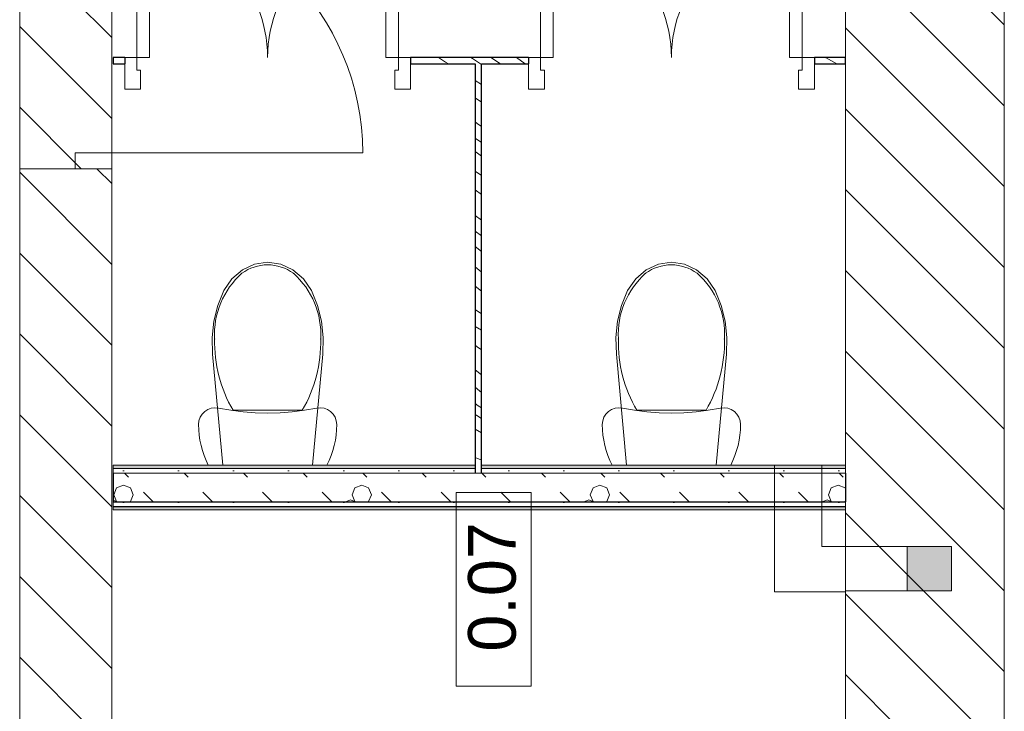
# Model space of a CAD drawing. Header units: millimetres. Extents: x -146116 to 602001, y -318793 to 100489.
# Tile 73 of 100: x 310264 to 313364, y -6089 to -3910. Entities that reach past the tile are written whole.
import ezdxf

# ---------------------------------------------------------------- set-up
doc = ezdxf.new("R2010")
doc.units = ezdxf.units.MM
doc.header["$LTSCALE"] = 0.1
doc.header["$MEASUREMENT"] = 0
for name, color, linetype in [('eks Rzut parteru$0$Nowe_220-A Ściany', 8, 'Continuous'), ('eks Rzut parteru$0$Nowe_Drzwi ARCHICAD', 8, 'Continuous'), ('eks Rzut parteru$0$Nowe_Konstrukcja - Ściany zew', 8, 'Continuous'), ('eks Rzut parteru$0$poziom_1 (1)_4_2D - Ogólne_Nr_pióra__19', 8, 'Continuous'), ('REWIZJA_1', 6, 'Continuous')]:
    doc.layers.add(name, color=color, linetype=linetype)
for name, color, linetype, lineweight in [('eks Rzut parteru$0$Nowe_220-A Ściany_Nr_pióra__27', 8, 'Continuous', 25), ('eks Rzut parteru$0$Nowe_220-A Ściany_Nr_pióra__6', 8, 'Continuous', 13), ('eks Rzut parteru$0$Nowe_2D - Ogólne_Nr_pióra__6', 8, 'Continuous', 13), ('eks Rzut parteru$0$Nowe_320-W Umeblowanie_Nr_pióra__4', 8, 'Continuous', 13), ('eks Rzut parteru$0$Nowe_Drzwi ARCHICAD_Nr_pióra__23', 8, 'Continuous', 15), ('eks Rzut parteru$0$Nowe_Drzwi ARCHICAD_Nr_pióra__27', 8, 'Continuous', 25), ('eks Rzut parteru$0$Nowe_Drzwi ARCHICAD_Nr_pióra__3', 8, 'Continuous', 13), ('eks Rzut parteru$0$Nowe_Konstrukcja - Stropy_Nr_pióra__1', 8, 'Continuous', 13), ('eks Rzut parteru$0$Nowe_Konstrukcja - Stropy_Nr_pióra__6', 8, 'Continuous', 13), ('eks Rzut parteru$0$Nowe_Konstrukcja - Ściany zew_Nr_pióra__1', 8, 'Continuous', 13), ('eks Rzut parteru$0$Nowe_Konstrukcja - Ściany zew_Nr_pióra__27', 8, 'Continuous', 25), ('eks Rzut parteru$0$Nowe_Konstrukcja - Ściany zew_Nr_pióra__47', 8, 'Continuous', 15), ('eks Rzut parteru$0$poziom_1 (1)_4_2D - Ogólne_Nr_pióra__1_Nr_pióra__7', 8, 'Continuous', 18), ('eks Rzut parteru$0$poziom_1 (1)_4_Drzwi ArchiCAD_Nr_pióra__27_Nr_pióra__7', 8, 'Continuous', 18), ('eks Rzut parteru$0$poziom_1 (1)_4_Drzwi ArchiCAD_Nr_pióra__81_Nr_pióra__4', 8, 'Continuous', 18), ('eks Rzut parteru$0$poziom_1 (1)_4_Konstrukcja - Ściany zew_Nr_pióra__107_Nr_pióra__10', 8, 'Continuous', 18), ('eks Rzut parteru$0$poziom_1 (1)_4_Konstrukcja - Ściany zew_Nr_pióra__27_Nr_pióra__7', 8, 'Continuous', 18), ('eks Rzut parteru$0$poziom_1 (1)_4_Metryczki pomieszczeń ArchiCADa_Nr_pióra__6_Nr_pióra__5', 8, 'Continuous', 18)]:
    doc.layers.add(name, color=color, linetype=linetype, lineweight=lineweight)
doc.styles.add('eks Rzut parteru$0$GENERATED_STYLE_1', font='arial.ttf')
pattern_1 = [(270, (236892.34, 63718.49), (173.20508, -3e-14), [0, -100]), (270, (236978.94, 63668.49), (173.20508, -3e-14), [0, -100])]
pattern_2 = [(135, (247210.2, -28905.45), (127.2792, 127.2792), [])]

# ---------------------------------------------------------------- blocks, each defined once
blk = doc.blocks.new('*X96')
at = {"layer": 'eks Rzut parteru$0$Nowe_220-A Ściany_Nr_pióra__6', "color": 5, "linetype": 'Continuous', "lineweight": 13}
for p, q in [((77963.9, -14125.8), (77965.4, -14123.6)), ((77965.4, -14123.6), (77965.6, -14123.3)), ((78016.7, -14143.3), (78029, -14123.3)), ((78071.3, -14143.3), (78084.4, -14123.3)), ((78151.5, -14136.3), (78160.8, -14123.3)), ((78197.9, -14143.3), (78211.5, -14123.3)), ((78242.4, -14140.2), (78254.4, -14123.3)), ((78301.7, -14143.3), (78315.7, -14123.3)), ((78360.6, -14143.3), (78375.1, -14123.3)), ((78441.7, -14143.3), (78455.9, -14123.3)), ((78490.8, -14143.3), (78505.3, -14123.3)), ((78538.9, -14143.3), (78554.4, -14123.3)), ((78603.3, -14143.3), (78618.6, -14124.4)), ((78618.6, -14124.4), (78619.5, -14123.3)), ((78663.5, -14143.3), (78679.6, -14123.3)), ((78737, -14143.3), (78751.3, -14123.3)), ((78791.1, -14143.3), (78803, -14123.3)), ((78855, -14136.8), (78864.4, -14123.3)), ((78927.5, -14143.3), (78943, -14123.3)), ((78981.6, -14143.3), (78994, -14129.2)), ((78994, -14129.2), (78999.3, -14123.3)), ((79033.1, -14143.3), (79040.3, -14133.3)), ((79040.3, -14133.3), (79047.6, -14123.3)), ((79071.3, -14137.8), (79080.5, -14123.3)), ((79114.2, -14143.3), (79125.9, -14123.3)), ((79203.7, -14143.3), (79211.2, -14125.7)), ((79211.2, -14125.7), (79212, -14123.3)), ((78146.6, -14143.3), (78151.5, -14136.3)), ((78240.3, -14143.3), (78242.4, -14140.2)), ((78849.9, -14143.3), (78855, -14136.8)), ((79067.9, -14143.3), (79071.3, -14137.8))]:
    blk.add_line(p, q, dxfattribs=at)
blk = doc.blocks.new('*X95')
at = {"layer": 'eks Rzut parteru$0$Nowe_Konstrukcja - Ściany zew_Nr_pióra__1', "color": 7, "linetype": 'Continuous', "lineweight": 13}
for p, q in [((79252.9, -12997.1), (79265.6, -12984.4)), ((79299.3, -12978.6), (79290.4, -13000.2)), ((79302.8, -12977.1), (79299.3, -12978.6)), ((79342.6, -12978.6), (79339.1, -12977.1)), ((79342.9, -12979.4), (79342.6, -12978.6)), ((79290.4, -13000.2), (79299.3, -13021.8)), ((79299.3, -13021.8), (79321, -13030.8)), ((79321, -13030.8), (79342.6, -13021.8)), ((79341.9, -13022.8), (79336.7, -13035.3)), ((79336.7, -13035.3), (79341.9, -13047.9)), ((79342.9, -13022.3), (79341.9, -13022.8)), ((79341.9, -13047.9), (79342.9, -13048.3)), ((79342.6, -13021.8), (79342.9, -13020.9)), ((79312.5, -13125), (79342.9, -13094.6)), ((79252.9, -13184.6), (79265.6, -13171.9)), ((79312.5, -13312.5), (79342.9, -13282.1)), ((79252.9, -13372.1), (79265.6, -13359.4)), ((79312.5, -13500), (79342.9, -13469.6)), ((79252.9, -13559.6), (79265.6, -13546.9)), ((79312.5, -13687.5), (79342.9, -13657.1)), ((79299.3, -13728.6), (79290.4, -13750.2)), ((79321, -13719.6), (79299.3, -13728.6)), ((79342.6, -13728.6), (79321, -13719.6)), ((79342.9, -13729.4), (79342.6, -13728.6)), ((79252.9, -13747.1), (79265.6, -13734.4)), ((79290.4, -13750.2), (79299.3, -13771.8)), ((79299.3, -13771.8), (79321, -13780.8)), ((79321, -13780.8), (79342.6, -13771.8)), ((79341.9, -13772.8), (79336.7, -13785.3)), ((79336.7, -13785.3), (79341.9, -13797.9)), ((79342.9, -13772.3), (79341.9, -13772.8)), ((79342.6, -13771.8), (79342.9, -13770.9)), ((79341.9, -13797.9), (79342.9, -13798.3)), ((79312.5, -13875), (79342.9, -13844.6)), ((79252.9, -13934.6), (79265.6, -13921.9)), ((79312.5, -14062.5), (79342.9, -14032.1)), ((79252.9, -14122.1), (79265.6, -14109.4)), ((79312.5, -14250), (79342.9, -14219.6)), ((79252.9, -14309.6), (79265.6, -14296.9)), ((79312.5, -14437.5), (79342.9, -14407.1)), ((79321, -14469.6), (79299.3, -14478.6)), ((79342.6, -14478.6), (79321, -14469.6)), ((79252.9, -14497.1), (79265.6, -14484.4)), ((79299.3, -14478.6), (79290.4, -14500.2)), ((79290.4, -14500.2), (79299.3, -14521.8)), ((79342.9, -14479.4), (79342.6, -14478.6)), ((79299.3, -14521.8), (79321, -14530.8)), ((79321, -14530.8), (79342.6, -14521.8)), ((79341.9, -14522.8), (79336.7, -14535.3)), ((79336.7, -14535.3), (79341.9, -14547.9)), ((79342.9, -14522.3), (79341.9, -14522.8)), ((79342.6, -14521.8), (79342.9, -14520.9)), ((79341.9, -14547.9), (79342.9, -14548.3)), ((79312.5, -14625), (79342.9, -14594.6)), ((79252.9, -14684.6), (79265.6, -14671.9)), ((79312.5, -14812.5), (79342.9, -14782.1)), ((79252.9, -14872.1), (79265.6, -14859.4)), ((79312.5, -15000), (79342.9, -14969.6)), ((79252.9, -15059.6), (79265.6, -15046.9)), ((79312.5, -15187.5), (79342.9, -15157.1)), ((79321, -15219.6), (79299.3, -15228.6)), ((79342.6, -15228.6), (79321, -15219.6)), ((79252.9, -15247.1), (79265.6, -15234.4)), ((79299.3, -15228.6), (79290.4, -15250.2)), ((79290.4, -15250.2), (79299.3, -15271.8)), ((79342.9, -15229.4), (79342.6, -15228.6)), ((79299.3, -15271.8), (79321, -15280.8)), ((79321, -15280.8), (79342.6, -15271.8)), ((79341.9, -15272.8), (79337.6, -15283.3)), ((79342.9, -15272.3), (79341.9, -15272.8)), ((79342.6, -15271.8), (79342.9, -15270.9))]:
    blk.add_line(p, q, dxfattribs=at)
blk = doc.blocks.new('*X81')
at = {"layer": 'eks Rzut parteru$0$Nowe_220-A Ściany_Nr_pióra__6', "color": 5, "linetype": 'Continuous', "lineweight": 13}
for p, q in [((77944.6, -13037.6), (77963.9, -13004.6)), ((77943.9, -13038.5), (77944.6, -13037.6))]:
    blk.add_line(p, q, dxfattribs=at)
blk = doc.blocks.new('*X82')
at = {"layer": 'eks Rzut parteru$0$Nowe_220-A Ściany_Nr_pióra__6', "color": 5, "linetype": 'Continuous', "lineweight": 13}
for p, q in [((77943.9, -14013.4), (77963.9, -13985.3)), ((77943.9, -14094), (77963.9, -14063.1)), ((77953.4, -14142.3), (77959.4, -14133)), ((77959.4, -14133), (77963.9, -14125.8)), ((77943.9, -14156.8), (77947.4, -14151.7)), ((77947.4, -14151.7), (77953.4, -14142.3))]:
    blk.add_line(p, q, dxfattribs=at)
blk = doc.blocks.new('eks Rzut parteru$0$Drzwi metalowe_ podwójne 21')
at = {"layer": 'eks Rzut parteru$0$Nowe_Drzwi ARCHICAD_Nr_pióra__23', "color": 7, "linetype": 'Continuous', "lineweight": 15}
for p, q in [((-412, 0), (-450, 0)), ((-450, 0), (-450, -100)), ((-412, -40), (-412, 0)), ((450, 0), (412, 0)), ((412, 0), (412, -40)), ((450, -100), (450, 0)), ((-400, -40), (-412, -40)), ((-400, -100), (-400, -40)), ((412, -40), (400, -40)), ((400, -40), (400, -100)), ((-450, -100), (-400, -100)), ((400, -100), (450, -100))]:
    blk.add_line(p, q, dxfattribs=at)
at = {"layer": 'eks Rzut parteru$0$Nowe_Drzwi ARCHICAD_Nr_pióra__27', "color": 7, "linetype": 'Continuous', "lineweight": 25}
for p, q in [((-450, 0), (-450, -20)), ((-450, 0), (-450, -20)), ((450, 0), (450, -20)), ((450, 0), (450, -20))]:
    blk.add_line(p, q, dxfattribs=at)
at = {"layer": 'eks Rzut parteru$0$Nowe_Drzwi ARCHICAD_Nr_pióra__3', "color": 7, "linetype": 'Continuous', "lineweight": 13}
for p, q in [((-412, 412), (-412, 0)), ((-372, 412), (-412, 412)), ((-372, 0), (-372, 412)), ((372, 0), (372, 412)), ((372, 412), (412, 412)), ((412, 412), (412, 0)), ((-412, 0), (-372, 0)), ((412, 0), (372, 0))]:
    blk.add_line(p, q, dxfattribs=at)
for centre, start, end in [((-412, 0), 0, 90), ((412, 0), 90, 180)]:
    blk.add_arc(centre, 412, start, end, dxfattribs=at)
blk = doc.blocks.new('*X79')
at = {"layer": 'eks Rzut parteru$0$Nowe_220-A Ściany_Nr_pióra__6', "color": 5, "linetype": 'Continuous', "lineweight": 13}
for p, q in [((77958.2, -14236.3), (77963.9, -14227.5)), ((77943.9, -14258.2), (77958.2, -14236.3))]:
    blk.add_line(p, q, dxfattribs=at)
blk = doc.blocks.new('eks Rzut parteru')
at = {"layer": 'eks Rzut parteru$0$Nowe_Konstrukcja - Ściany zew', "linetype": 'Continuous', "lineweight": 0}
for points in [[(222749.1, -15509.4), (221609.1, -15509.4), (221609.1, -15519.4), (222749.1, -15519.4)], [(222769.1, -15519.4), (223915.2, -15519.4), (223915.2, -15509.4), (222769.1, -15509.4)], [(221609.1, -15649.4), (223915.2, -15649.4), (223915.2, -15639.4), (221609.1, -15639.4)]]:
    blk.add_hatch(color=256, dxfattribs=at).paths.add_polyline_path(points)
h = blk.add_hatch(dxfattribs=at)
h.set_pattern_fill('TYNK', color=256, angle=270, style=0, pattern_type=2)
h.set_pattern_definition(pattern_1)
h.paths.add_polyline_path([(222749.1, -15519.4), (221609.1, -15519.4), (221609.1, -15534.4), (222749.1, -15534.4)])
h = blk.add_hatch(dxfattribs=at)
h.set_pattern_fill('TYNK', color=256, angle=270, style=0, pattern_type=2)
h.set_pattern_definition(pattern_1)
h.paths.add_polyline_path([(222769.1, -15534.4), (223915.2, -15534.4), (223915.2, -15519.4), (222769.1, -15519.4)])
h = blk.add_hatch(dxfattribs=at)
h.set_pattern_fill('TYNK', color=256, angle=270, style=0, pattern_type=2)
h.set_pattern_definition(pattern_1)
h.paths.add_polyline_path([(221609.1, -15639.4), (223915.2, -15639.4), (223915.2, -15624.4), (221609.1, -15624.4)])
at = {"layer": 'eks Rzut parteru$0$poziom_1 (1)_4_2D - Ogólne_Nr_pióra__19', "linetype": 'Continuous', "lineweight": 0}
blk.add_hatch(color=256, dxfattribs=at).paths.add_polyline_path([(224249.1, -15764.9), (224109.1, -15764.9), (224109.1, -15904.9), (224249.1, -15904.9)])
at = {"layer": 'eks Rzut parteru$0$poziom_1 (1)_4_Konstrukcja - Ściany zew_Nr_pióra__107_Nr_pióra__10', "linetype": 'Continuous', "lineweight": 18}
h = blk.add_hatch(dxfattribs=at)
h.set_pattern_fill('BLOCZKI_CERAMICZNE_0004', color=256, angle=270, style=0, pattern_type=2)
h.set_pattern_definition(pattern_2)
h.paths.add_polyline_path([(224415.2, -18575.5), (224415.2, -12115.5), (223915.2, -12115.5), (223915.2, -18575.5)])
h = blk.add_hatch(dxfattribs=at)
h.set_pattern_fill('BLOCZKI_CERAMICZNE_0004', color=256, angle=270, style=0, pattern_type=2)
h.set_pattern_definition(pattern_2)
h.paths.add_polyline_path([(221605.2, -18575.5), (221605.2, -14575.5), (221315.2, -14575.5), (221315.2, -18575.5)])
at = {"layer": 'eks Rzut parteru$0$Nowe_220-A Ściany_Nr_pióra__27', "linetype": 'Continuous', "lineweight": 25}
for p, q in [((221645.9, -14225.5), (221645.9, -14245.5)), ((222545.9, -14225.5), (222545.9, -14245.5)), ((222917.1, -14225.5), (222545.9, -14225.5)), ((222917.1, -14225.5), (222917.1, -14245.5)), ((223817.1, -14225.5), (223817.1, -14245.5))]:
    blk.add_line(p, q, dxfattribs=at)
at = {"layer": 'eks Rzut parteru$0$Nowe_220-A Ściany_Nr_pióra__27', "linetype": 'Continuous', "lineweight": 25, "flags": 128}
for points in [[(221645.9, -14225.5), (221609.1, -14225.5)], [(221609.1, -14225.5), (221609.1, -14245.5)], [(223915.2, -14225.5), (223817.1, -14225.5)], [(223915.2, -14245.5), (223915.2, -14225.5)], [(221609.1, -14245.5), (221645.9, -14245.5)], [(222545.9, -14245.5), (222749.1, -14245.5)], [(222749.1, -14245.5), (222749.1, -15509.4)], [(222769.1, -15509.4), (222769.1, -14245.5)], [(222769.1, -14245.5), (222917.1, -14245.5)], [(223817.1, -14245.5), (223915.2, -14245.5)]]:
    blk.add_lwpolyline(points, dxfattribs=at)
at = {"layer": 'eks Rzut parteru$0$Nowe_2D - Ogólne_Nr_pióra__6', "linetype": 'Continuous', "lineweight": 13}
for p, q in [((223841.1, -15509.4), (223691.9, -15509.4)), ((223691.9, -15509.4), (223691.9, -15908.2)), ((223841.1, -15764.9), (223841.1, -15509.4)), ((223915.2, -15764.9), (223841.1, -15764.9)), ((223915.2, -15908.2), (223915.2, -15764.9)), ((223691.9, -15908.2), (223915.2, -15908.2))]:
    blk.add_line(p, q, dxfattribs=at)
at = {"layer": 'eks Rzut parteru$0$Nowe_320-W Umeblowanie_Nr_pióra__4', "linetype": 'Continuous', "lineweight": 13}
for p, q in [((222054.9, -14875.7), (222016.5, -14893.6)), ((222095.9, -14869.4), (222054.9, -14875.7)), ((222137, -14875.7), (222095.9, -14869.4)), ((222095.9, -14878.1), (222095.9, -14878.1)), ((222175.3, -14893.6), (222137, -14875.7)), ((223287.8, -14893.6), (223326.1, -14875.7)), ((223326.1, -14875.7), (223367.1, -14869.4)), ((223367.1, -14869.4), (223408.2, -14875.7)), ((223367.1, -14878.1), (223367.1, -14878.1)), ((223408.2, -14875.7), (223446.5, -14893.6)), ((222016.5, -14893.6), (221983.5, -14922.1)), ((222014.8, -14904.9), (222014.8, -14904.9)), ((222208.3, -14922.1), (222175.3, -14893.6)), ((223254.7, -14922.1), (223287.8, -14893.6)), ((223446.5, -14893.6), (223479.5, -14922.1)), ((223448.2, -14904.9), (223448.2, -14904.9)), ((221983.5, -14922.1), (221957.9, -14959.3)), ((222233.9, -14959.3), (222208.3, -14922.1)), ((223229.1, -14959.3), (223254.7, -14922.1)), ((223479.5, -14922.1), (223505.1, -14959.3)), ((221957.9, -14959.3), (221938.9, -15006.3)), ((222252.9, -15006.3), (222233.9, -14959.3)), ((223210.1, -15006.3), (223229.1, -14959.3)), ((223505.1, -14959.3), (223524.2, -15006.3)), ((221938.9, -15006.3), (221926.5, -15056)), ((222265.3, -15056), (222252.9, -15006.3)), ((223197.7, -15056), (223210.1, -15006.3)), ((223524.2, -15006.3), (223536.6, -15056)), ((221926.5, -15056), (221921, -15107.4)), ((222270.8, -15107.4), (222265.3, -15056)), ((223192.2, -15107.4), (223197.7, -15056)), ((223536.6, -15056), (223542, -15107.4)), ((221921, -15107.4), (221922.6, -15159.1)), ((222269.3, -15159.1), (222270.8, -15107.4)), ((223193.8, -15159.1), (223192.2, -15107.4)), ((223542, -15107.4), (223540.5, -15159.1)), ((221922.6, -15159.1), (221954.9, -15509.4)), ((222236.9, -15509.4), (222269.3, -15159.1)), ((223226.2, -15509.4), (223193.8, -15159.1)), ((223540.5, -15159.1), (223508.1, -15509.4)), ((221897.7, -15340.3), (221889.6, -15348.6)), ((221907.4, -15334), (221897.7, -15340.3)), ((221918.3, -15330), (221907.4, -15334)), ((221929.8, -15328.4), (221918.3, -15330)), ((221941.4, -15329.5), (221929.8, -15328.4)), ((221979.7, -15336.3), (221941.4, -15329.5)), ((222018.3, -15341.1), (221979.7, -15336.3)), ((221987, -15336.4), (222204.8, -15336.4)), ((222057, -15344), (222018.3, -15341.1)), ((222095.9, -15345), (222057, -15344)), ((222134.8, -15344), (222095.9, -15345)), ((222173.5, -15341.1), (222134.8, -15344)), ((222212.1, -15336.3), (222173.5, -15341.1)), ((222250.4, -15329.5), (222212.1, -15336.3)), ((222262, -15328.4), (222250.4, -15329.5)), ((222273.5, -15330), (222262, -15328.4)), ((222284.4, -15334), (222273.5, -15330)), ((222294.1, -15340.3), (222284.4, -15334)), ((222302.2, -15348.6), (222294.1, -15340.3)), ((223160.8, -15348.6), (223168.9, -15340.3)), ((223168.9, -15340.3), (223178.7, -15334)), ((223178.7, -15334), (223189.6, -15330)), ((223189.6, -15330), (223201.1, -15328.4)), ((223201.1, -15328.4), (223212.6, -15329.5)), ((223212.6, -15329.5), (223250.9, -15336.3)), ((223250.9, -15336.3), (223289.5, -15341.1)), ((223476.1, -15336.4), (223258.2, -15336.4)), ((223289.5, -15341.1), (223328.3, -15344)), ((223328.3, -15344), (223367.1, -15345)), ((223367.1, -15345), (223406, -15344)), ((223406, -15344), (223444.8, -15341.1)), ((223444.8, -15341.1), (223483.3, -15336.3)), ((223483.3, -15336.3), (223521.6, -15329.5)), ((223521.6, -15329.5), (223533.2, -15328.4)), ((223533.2, -15328.4), (223544.7, -15330)), ((223544.7, -15330), (223555.6, -15334)), ((223555.6, -15334), (223565.3, -15340.3)), ((223565.3, -15340.3), (223573.5, -15348.6)), ((221879.7, -15369.4), (221878.4, -15381)), ((221883.5, -15358.5), (221879.7, -15369.4)), ((221889.6, -15348.6), (221883.5, -15358.5)), ((222308.3, -15358.5), (222302.2, -15348.6)), ((222312.1, -15369.4), (222308.3, -15358.5)), ((222313.4, -15381), (222312.1, -15369.4)), ((223149.6, -15381), (223150.9, -15369.4)), ((223150.9, -15369.4), (223154.7, -15358.5)), ((223154.7, -15358.5), (223160.8, -15348.6)), ((223573.5, -15348.6), (223579.6, -15358.5)), ((223579.6, -15358.5), (223583.4, -15369.4)), ((223583.4, -15369.4), (223584.6, -15381)), ((221878.4, -15381), (221878.9, -15397.6)), ((221878.9, -15397.6), (221880.4, -15414.2)), ((222311.5, -15414.2), (222312.9, -15397.6)), ((222312.9, -15397.6), (222313.4, -15381)), ((223150.1, -15397.6), (223149.6, -15381)), ((223151.6, -15414.2), (223150.1, -15397.6)), ((223584.1, -15397.6), (223582.7, -15414.2)), ((223584.6, -15381), (223584.1, -15397.6)), ((221880.4, -15414.2), (221882.8, -15430.7)), ((221882.8, -15430.7), (221886.2, -15447)), ((222305.6, -15447), (222309, -15430.7)), ((222309, -15430.7), (222311.5, -15414.2)), ((223154, -15430.7), (223151.6, -15414.2)), ((223157.4, -15447), (223154, -15430.7)), ((223580.2, -15430.7), (223576.8, -15447)), ((223582.7, -15414.2), (223580.2, -15430.7)), ((221886.2, -15447), (221890.5, -15463.1)), ((221890.5, -15463.1), (221895.8, -15478.9)), ((222296, -15478.9), (222301.3, -15463.1)), ((222301.3, -15463.1), (222305.6, -15447)), ((223161.8, -15463.1), (223157.4, -15447)), ((223167.1, -15478.9), (223161.8, -15463.1)), ((223572.5, -15463.1), (223567.2, -15478.9)), ((223576.8, -15447), (223572.5, -15463.1)), ((221895.8, -15478.9), (221902, -15494.4)), ((221902, -15494.4), (221909.1, -15509.4)), ((222282.7, -15509.4), (222289.8, -15494.4)), ((222289.8, -15494.4), (222296, -15478.9)), ((223173.3, -15494.4), (223167.1, -15478.9)), ((223180.4, -15509.4), (223173.3, -15494.4)), ((223561, -15494.4), (223553.9, -15509.4)), ((223567.2, -15478.9), (223561, -15494.4)), ((221909.1, -15509.4), (222282.7, -15509.4)), ((223553.9, -15509.4), (223180.4, -15509.4))]:
    blk.add_line(p, q, dxfattribs=at)
for centre, major_axis, start_param, end_param in [((222096.7, -15016.7), (0, -138.6), 3.147454, 3.774097), ((222095.1, -15016.7), (0, -138.6), 2.509088, 3.135732), ((222185.4, -15097.1), (0, -257.1), 3.867532, 4.76812), ((222006.4, -15097.1), (0, -257.1), 1.515065, 2.415654), ((222354, -15121.5), (0, -425.5), 4.688773, 5.241794), ((221837.8, -15121.5), (0, -425.5), 1.041392, 1.594412)]:
    blk.add_ellipse(centre, major_axis=major_axis, ratio=0.999377, start_param=start_param, end_param=end_param, dxfattribs=at)
at = {"layer": 'eks Rzut parteru$0$Nowe_320-W Umeblowanie_Nr_pióra__4', "linetype": 'Continuous', "lineweight": 13, "extrusion": (0, 0, -1)}
for centre, major_axis, start_param, end_param in [((223367.9, -15016.7), (0, -138.6), 2.509088, 3.135732), ((223366.3, -15016.7), (0, -138.6), 3.147454, 3.774097), ((223456.6, -15097.1), (0, -257.1), 1.515065, 2.415654), ((223277.7, -15097.1), (0, -257.1), 3.867532, 4.76812), ((223625.2, -15121.5), (0, -425.5), 1.041392, 1.594412), ((223109, -15121.5), (0, -425.5), 4.688773, 5.241794)]:
    blk.add_ellipse(centre, major_axis=major_axis, ratio=0.999377, start_param=start_param, end_param=end_param, dxfattribs=at)
at = {"layer": 'eks Rzut parteru$0$Nowe_320-W Umeblowanie_Nr_pióra__4', "linetype": 'Continuous', "lineweight": 13}
for p in [(222177, -14904.9), (223286.1, -14904.9), (221928.9, -15111.5), (222262.9, -15111.5), (223200.1, -15111.5), (223534.2, -15111.5), (221987, -15336.4), (223476.1, -15336.4)]:
    blk.add_point(p, dxfattribs=at)
at = {"layer": 'eks Rzut parteru$0$Nowe_Konstrukcja - Stropy_Nr_pióra__1', "linetype": 'Continuous', "lineweight": 13}
for p, q in [((221315.2, -14575.5), (221315.2, -13925.5)), ((221605.2, -13925.5), (221605.2, -14575.5)), ((221605.2, -14575.5), (221315.2, -14575.5))]:
    blk.add_line(p, q, dxfattribs=at)
at = {"layer": 'eks Rzut parteru$0$Nowe_Konstrukcja - Stropy_Nr_pióra__6', "linetype": 'Continuous', "lineweight": 13}
for p, q in [((221367.9, -13925.5), (221605.2, -14162.8)), ((221315.2, -14127.3), (221605.2, -14417.3)), ((221315.2, -14381.9), (221508.8, -14575.5))]:
    blk.add_line(p, q, dxfattribs=at)
at = {"layer": 'eks Rzut parteru$0$Nowe_Konstrukcja - Ściany zew_Nr_pióra__27', "linetype": 'Continuous', "lineweight": 25}
for p, q in [((222749.1, -15509.4), (222749.1, -15534.4)), ((222769.1, -15534.4), (222769.1, -15509.4)), ((221609.1, -15624.4), (223915.2, -15624.4)), ((221609.1, -15639.4), (223915.2, -15639.4))]:
    blk.add_line(p, q, dxfattribs=at)
at = {"layer": 'eks Rzut parteru$0$Nowe_Konstrukcja - Ściany zew_Nr_pióra__27', "linetype": 'Continuous', "lineweight": 25, "flags": 128}
for points in [[(221609.1, -15534.4), (221609.1, -15624.4)], [(223915.2, -15534.4), (223915.2, -15624.4)]]:
    blk.add_lwpolyline(points, dxfattribs=at)
at = {"layer": 'eks Rzut parteru$0$Nowe_Konstrukcja - Ściany zew_Nr_pióra__47', "linetype": 'Continuous', "lineweight": 15}
for p, q in [((221609.1, -15509.4), (221609.1, -15534.4)), ((222749.1, -15519.4), (221609.1, -15519.4)), ((223915.2, -15519.4), (222769.1, -15519.4)), ((223915.2, -15509.4), (223915.2, -15534.4)), ((223915.2, -15534.4), (221609.1, -15534.4)), ((221609.1, -15624.4), (221609.1, -15649.4)), ((223915.2, -15624.4), (223915.2, -15649.4))]:
    blk.add_line(p, q, dxfattribs=at)
at = {"layer": 'eks Rzut parteru$0$Nowe_Konstrukcja - Ściany zew_Nr_pióra__47', "linetype": 'Continuous', "lineweight": 15, "flags": 128}
for points in [[(222749.1, -15509.4), (221609.1, -15509.4)], [(223915.2, -15509.4), (222769.1, -15509.4)], [(221609.1, -15649.4), (223915.2, -15649.4)]]:
    blk.add_lwpolyline(points, dxfattribs=at)
at = {"layer": 'eks Rzut parteru$0$poziom_1 (1)_4_2D - Ogólne_Nr_pióra__1_Nr_pióra__7', "linetype": 'Continuous', "lineweight": 18}
for p, q in [((224249.1, -15764.9), (223915.2, -15764.9)), ((224249.1, -15904.9), (223915.2, -15904.9))]:
    blk.add_line(p, q, dxfattribs=at)
at = {"layer": 'eks Rzut parteru$0$poziom_1 (1)_4_2D - Ogólne_Nr_pióra__1_Nr_pióra__7', "linetype": 'Continuous', "lineweight": 18, "flags": 128}
for points in [[(224109.1, -15904.9), (224109.1, -15764.9)], [(224249.1, -15764.9), (224249.1, -15904.9)]]:
    blk.add_lwpolyline(points, dxfattribs=at)
at = {"layer": 'eks Rzut parteru$0$poziom_1 (1)_4_Drzwi ArchiCAD_Nr_pióra__27_Nr_pióra__7', "linetype": 'Continuous', "lineweight": 18}
blk.add_line((221605.2, -14575.5), (221490.2, -14575.5), dxfattribs=at)
at = {"layer": 'eks Rzut parteru$0$poziom_1 (1)_4_Drzwi ArchiCAD_Nr_pióra__81_Nr_pióra__4', "linetype": 'Continuous', "lineweight": 18}
for p, q in [((222395.2, -14525.5), (221490.2, -14525.5)), ((221490.2, -14525.5), (221490.2, -14575.5)), ((221605.2, -14575.5), (221605.2, -14525.5)), ((221490.2, -14575.5), (221605.2, -14575.5))]:
    blk.add_line(p, q, dxfattribs=at)
blk.add_arc((221605.2, -14525.5), 790, 0, 90, dxfattribs=at)
at = {"layer": 'eks Rzut parteru$0$poziom_1 (1)_4_Konstrukcja - Ściany zew_Nr_pióra__27_Nr_pióra__7', "linetype": 'Continuous', "lineweight": 18}
blk.add_line((221605.2, -14575.5), (221315.2, -14575.5), dxfattribs=at)
at = {"layer": 'eks Rzut parteru$0$poziom_1 (1)_4_Konstrukcja - Ściany zew_Nr_pióra__27_Nr_pióra__7', "linetype": 'Continuous', "lineweight": 18, "flags": 128}
for points in [[(223915.2, -12725.5), (223915.2, -18575.5)], [(224415.2, -18575.5), (224415.2, -12725.5)], [(221315.2, -14575.5), (221315.2, -18575.5)], [(221605.2, -18575.5), (221605.2, -14575.5)]]:
    blk.add_lwpolyline(points, dxfattribs=at)
at = {"layer": 'eks Rzut parteru$0$poziom_1 (1)_4_Metryczki pomieszczeń ArchiCADa_Nr_pióra__6_Nr_pióra__5', "linetype": 'Continuous', "lineweight": 18}
for p, q in [((222689.6, -16205.2), (222689.6, -15595.2)), ((222689.6, -15595.2), (222925.3, -15595.2)), ((222925.3, -15595.2), (222925.3, -16205.2)), ((222925.3, -16205.2), (222689.6, -16205.2))]:
    blk.add_line(p, q, dxfattribs=at)
at = {"layer": 'eks Rzut parteru$0$Nowe_220-A Ściany', "lineweight": 25, "rotation": 270}
for name in ['*X79', '*X82', '*X81', '*X96']:
    blk.add_blockref(name, (236892.3, 63718.5), dxfattribs=at)
at = {"layer": 'eks Rzut parteru$0$Nowe_Drzwi ARCHICAD', "linetype": 'Continuous', "lineweight": 13, "zscale": 1000}
blk.add_blockref('eks Rzut parteru$0$Drzwi metalowe_ podwójne 21', (222095.9, -14225.5), dxfattribs=at)
at = {"layer": 'eks Rzut parteru$0$Nowe_Drzwi ARCHICAD', "linetype": 'Continuous', "lineweight": 13, "xscale": -1, "zscale": 1000}
blk.add_blockref('eks Rzut parteru$0$Drzwi metalowe_ podwójne 21', (223367.1, -14225.5), dxfattribs=at)
at = {"layer": 'eks Rzut parteru$0$Nowe_Konstrukcja - Ściany zew', "lineweight": 25, "rotation": 270}
blk.add_blockref('*X95', (236892.3, 63718.5), dxfattribs=at)
at = {"layer": 'eks Rzut parteru$0$poziom_1 (1)_4_Metryczki pomieszczeń ArchiCADa_Nr_pióra__6_Nr_pióra__5', "linetype": 'Continuous', "lineweight": 18, "insert": (222726.9, -16096.5), "char_height": 150, "attachment_point": 1, "rotation": 90, "style": 'eks Rzut parteru$0$GENERATED_STYLE_1'}
blk.add_mtext('\\A1;0.07', dxfattribs=at)

msp = doc.modelspace()

# ---------------------------------------------------------------- block references
at = {"layer": 'REWIZJA_1'}
msp.add_blockref('eks Rzut parteru', (88948.8, 10195.8), dxfattribs=at)

doc.saveas('drawing.dxf')
